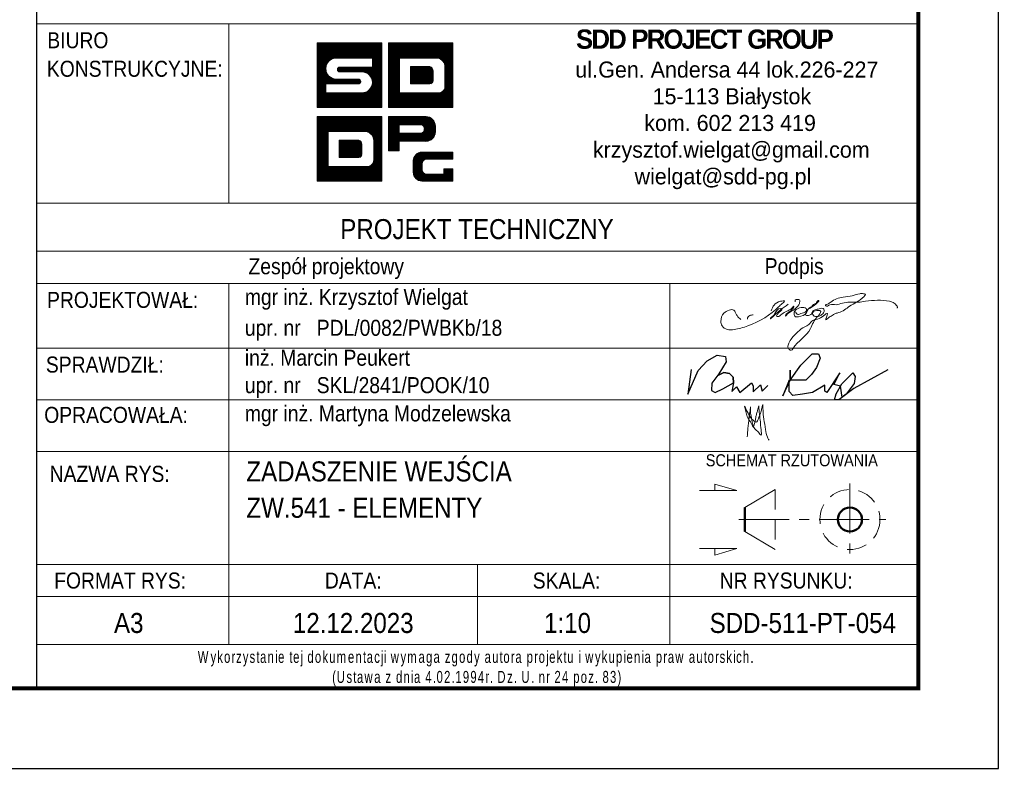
# Model space of a CAD drawing. Header units: millimetres. Extents: x -857 to -425, y 11503 to 11876.
# Tile 6 of 8: x -553 to -430, y 11503 to 11597. Entities that reach past the tile are written whole.
import ezdxf
from ezdxf.enums import TextEntityAlignment as Align

# ---------------------------------------------------------------- set-up
doc = ezdxf.new("R2010")
doc.units = ezdxf.units.MM
doc.header["$LTSCALE"] = 10
doc.linetypes.add('HIDDEN', pattern=[0.375, 0.25, -0.125])
doc.linetypes.add('MITTE', pattern=[2, 1.25, -0.25, 0.25, -0.25])
doc.layers.add('_FORMATKA', color=8, linetype='Continuous', plot=False)
for name, color, linetype, lineweight in [('_RAMKA', 7, 'Continuous', 35), ('_Tabelka', 7, 'Continuous', 25), ('PS_DIM', 4, 'Continuous', 13), ('PS_Hidden', 2, 'HIDDEN', 9), ('PS_MIDLINE', 5, 'MITTE', 13), ('PS_Pos', 1, 'Continuous', 15), ('PS_SOLID', 7, 'Continuous', 30), ('PS_TEXT', 3, 'Continuous', 18)]:
    doc.layers.add(name, color=color, linetype=linetype, lineweight=lineweight)
doc.styles.add('gil', font='txt', dxfattribs={"width": 0.9})

# ---------------------------------------------------------------- blocks, each defined once
blk = doc.blocks.new('A$C077725B1')
at = {"layer": 'PS_SOLID', "color": 5, "lineweight": 25}
for points in [[(0.45, 3.96), (0, 0.74), (1.35, 3.86), (2.53, 5.09), (3.87, 5.86), (4.96, 5.66), (5.03, 4.97), (4.09, 3.39), (3.17, 2.17), (3.12, 1.2), (3.6, 0.93), (4.61, 1.41), (5.99, 2.21), (5.97, 2.95), (5.49, 3.43), (4.71, 3.58), (3.95, 3.2), (4.71, 3.58), (5.49, 3.43), (5.97, 2.95), (5.99, 2.21), (5.79, 1.09), (6.4, 1.71), (6.83, 0.96), (8.36, 2.21), (8.58, 1.82), (8.58, 1.03), (9.53, 1.97), (9.77, 1.14), (10.51, 1.89)], [(26.25, 3.91), (21.8, 1.47), (19.81, 0), (19.26, 0), (19.47, 0.79), (20.21, 2.08), (21.68, 3.55), (21.99, 3.05), (21.86, 2.14), (20.81, 0.74), (20.25, 0.33), (20.03, 1.78), (19.17, 1.98), (19.96, 3.54), (18.27, 0.97), (18, 1.12), (18, 1.91), (16.37, 0.97), (15.05, 0.72), (13.81, 0.54), (13.29, 1.06), (13.29, 2.56), (12.47, 0.52), (13.42, 2.59), (13.42, 3.89), (13.42, 2.59), (14.85, 4.56), (16.34, 6.04), (17.15, 6.01), (17.36, 5.44), (16.89, 4.25), (16.25, 3.31), (15.51, 2.56), (13.42, 2.59)]]:
    blk.add_lwpolyline(points, dxfattribs=at)
blk = doc.blocks.new('tabela_rys')
at = {"layer": '_Tabelka', "color": 251, "lineweight": 15}
for p, q in [((131.62, 90.73), (21.62, 90.73)), ((45.62, 68.32), (45.62, 90.73)), ((21.62, 68.32), (131.48, 68.32)), ((131.62, 62.32), (21.62, 62.32)), ((21.62, 58.32), (131.62, 58.32)), ((21.62, 58.32), (131.62, 58.32)), ((45.62, 58.32), (45.62, 37.33)), ((100.62, 58.32), (100.62, 37.33)), ((21.62, 50.24), (131.62, 50.24)), ((21.62, 43.79), (131.62, 43.79)), ((21.62, 37.33), (131.62, 37.33)), ((21.62, 37.33), (131.62, 37.33)), ((21.62, 37.33), (131.62, 37.33)), ((21.62, 37.33), (131.62, 37.33)), ((21.62, 37.33), (131.62, 37.33)), ((21.62, 37.33), (131.62, 37.33)), ((21.62, 37.33), (131.62, 37.33)), ((21.62, 37.33), (131.62, 37.33)), ((45.62, 37.33), (45.62, 23.22)), ((100.62, 37.33), (100.62, 13.22)), ((21.62, 23.22), (131.62, 23.22)), ((131.62, 23.22), (21.62, 23.22)), ((45.62, 23.22), (45.62, 13.22)), ((76.62, 23.22), (76.62, 13.22)), ((21.62, 19.22), (131.62, 19.22)), ((21.62, 13.22), (131.62, 13.22))]:
    blk.add_line(p, q, dxfattribs=at)
at = {"layer": '_Tabelka', "color": 251, "lineweight": 30}
blk.add_lwpolyline([(131.62, 123.55), (21.62, 123.55), (21.62, 7.77), (131.62, 7.77)], close=True, dxfattribs=at)
at = {"layer": 'PS_DIM', "color": 12, "true_color": 0xc90603}
for p, q in [((56.62, 88.27), (56.68, 88.33)), ((56.62, 88.1), (56.84, 88.33)), ((56.62, 87.93), (57.01, 88.33)), ((56.62, 87.76), (57.18, 88.33)), ((56.62, 87.59), (57.35, 88.33)), ((56.62, 87.43), (57.52, 88.33)), ((56.62, 87.26), (57.69, 88.33)), ((56.62, 87.09), (57.86, 88.33)), ((56.62, 86.92), (58.02, 88.33)), ((56.62, 86.75), (58.19, 88.33)), ((56.62, 86.58), (58.36, 88.33)), ((56.62, 86.42), (58.53, 88.33)), ((56.62, 86.25), (58.7, 88.33)), ((56.62, 86.08), (58.87, 88.33)), ((56.62, 85.91), (59.03, 88.33)), ((56.62, 85.74), (59.2, 88.33)), ((56.62, 85.57), (59.37, 88.33)), ((56.62, 85.41), (59.54, 88.33)), ((56.62, 85.24), (59.71, 88.33)), ((56.62, 85.07), (59.88, 88.33)), ((56.62, 84.9), (60.04, 88.33)), ((56.62, 84.73), (60.21, 88.33)), ((56.62, 88.33), (64.68, 88.33)), ((56.62, 80.27), (56.62, 88.33)), ((58.28, 86.23), (60.38, 88.33)), ((58.6, 86.38), (60.55, 88.33)), ((58.82, 86.43), (60.72, 88.33)), ((59, 86.45), (60.89, 88.33)), ((59.17, 86.45), (61.05, 88.33)), ((59.34, 86.45), (61.22, 88.33)), ((59.51, 86.45), (61.39, 88.33)), ((59.68, 86.45), (61.56, 88.33)), ((59.85, 86.45), (61.73, 88.33)), ((60.01, 86.45), (61.9, 88.33)), ((60.18, 86.45), (62.06, 88.33)), ((60.35, 86.45), (62.23, 88.33)), ((60.52, 86.45), (62.4, 88.33)), ((60.69, 86.45), (62.57, 88.33)), ((60.86, 86.45), (62.74, 88.33)), ((61.02, 86.45), (62.91, 88.33)), ((61.19, 86.45), (63.07, 88.33)), ((61.36, 86.45), (63.24, 88.33)), ((61.53, 86.45), (63.41, 88.33)), ((61.7, 86.45), (63.58, 88.33)), ((61.87, 86.45), (63.75, 88.33)), ((62.04, 86.45), (63.92, 88.33)), ((62.2, 86.45), (64.09, 88.33)), ((62.37, 86.45), (64.25, 88.33)), ((62.54, 86.45), (64.42, 88.33)), ((62.71, 86.45), (64.59, 88.33)), ((62.88, 86.45), (64.68, 88.25)), ((63.05, 86.45), (64.68, 88.08)), ((63.21, 86.45), (64.68, 87.91)), ((63.38, 86.45), (64.68, 87.74)), ((63.51, 86.4), (64.68, 87.58)), ((63.51, 86.23), (64.68, 87.41)), ((63.51, 86.07), (64.68, 87.24)), ((64.68, 88.33), (64.68, 80.27)), ((65.5, 88.33), (73.56, 88.33)), ((65.5, 80.27), (65.5, 88.33)), ((65.5, 88.2), (65.63, 88.33)), ((65.5, 88.03), (65.8, 88.33)), ((65.5, 87.86), (65.97, 88.33)), ((65.5, 87.69), (66.14, 88.33)), ((65.5, 87.52), (66.3, 88.33)), ((65.5, 87.35), (66.47, 88.33)), ((65.5, 87.18), (66.64, 88.33)), ((65.5, 87.02), (66.81, 88.33)), ((65.5, 86.85), (66.98, 88.33)), ((65.5, 86.68), (67.15, 88.33)), ((65.5, 86.51), (67.31, 88.33)), ((65.5, 86.34), (67.48, 88.33)), ((65.5, 86.17), (67.65, 88.33)), ((65.5, 86.01), (67.82, 88.33)), ((65.5, 85.84), (67.99, 88.33)), ((65.5, 85.67), (68.16, 88.33)), ((65.5, 85.5), (68.32, 88.33)), ((65.5, 85.33), (68.49, 88.33)), ((65.5, 85.16), (68.66, 88.33)), ((66.95, 86.45), (68.83, 88.33)), ((67.12, 86.45), (69, 88.33)), ((67.28, 86.45), (69.17, 88.33)), ((67.45, 86.45), (69.33, 88.33)), ((67.62, 86.45), (69.5, 88.33)), ((67.79, 86.45), (69.67, 88.33)), ((67.96, 86.45), (69.84, 88.33)), ((68.13, 86.45), (70.01, 88.33)), ((68.29, 86.45), (70.18, 88.33)), ((68.46, 86.45), (70.34, 88.33)), ((68.63, 86.45), (70.51, 88.33)), ((68.8, 86.45), (70.68, 88.33)), ((68.97, 86.45), (70.85, 88.33)), ((69.14, 86.45), (71.02, 88.33)), ((69.31, 86.45), (71.19, 88.33)), ((69.47, 86.45), (71.35, 88.33)), ((69.64, 86.45), (71.52, 88.33)), ((69.81, 86.45), (71.69, 88.33)), ((69.98, 86.45), (71.86, 88.33)), ((70.15, 86.45), (72.03, 88.33)), ((70.32, 86.45), (72.2, 88.33)), ((70.48, 86.45), (72.37, 88.33)), ((70.65, 86.45), (72.53, 88.33)), ((70.82, 86.45), (72.7, 88.33)), ((70.99, 86.45), (72.87, 88.33)), ((71.16, 86.45), (73.04, 88.33)), ((71.33, 86.45), (73.21, 88.33)), ((71.49, 86.45), (73.38, 88.33)), ((71.66, 86.44), (73.54, 88.33)), ((71.79, 86.41), (73.56, 88.18)), ((71.91, 86.36), (73.56, 88.01)), ((72.02, 86.3), (73.56, 87.84)), ((72.12, 86.23), (73.56, 87.67)), ((72.21, 86.15), (73.56, 87.5)), ((72.29, 86.06), (73.56, 87.33)), ((73.56, 88.33), (73.56, 80.27)), ((63.51, 86.45), (59.01, 86.45)), ((62.84, 84.55), (64.68, 86.4)), ((62.94, 84.49), (64.68, 86.23)), ((63.04, 84.42), (64.68, 86.06)), ((63.51, 85.9), (64.68, 87.07)), ((63.51, 85.73), (64.68, 86.9)), ((63.51, 85.56), (64.68, 86.73)), ((63.51, 85.39), (64.68, 86.56)), ((63.51, 85.32), (63.51, 86.45)), ((65.5, 85), (66.88, 86.38)), ((65.5, 84.83), (66.88, 86.21)), ((65.5, 84.66), (66.88, 86.04)), ((66.88, 86.45), (66.88, 82.1)), ((71.64, 86.45), (66.88, 86.45)), ((66.88, 86.45), (66.88, 82.1)), ((68.1, 86.45), (66.88, 86.45)), ((71.64, 86.45), (68.43, 86.45)), ((72.36, 85.97), (73.56, 87.17)), ((72.43, 85.86), (73.56, 87)), ((72.48, 85.75), (73.56, 86.83)), ((72.52, 85.62), (73.56, 86.66)), ((72.54, 85.48), (73.56, 86.49)), ((72.55, 85.32), (73.56, 86.32)), ((72.55, 85.15), (73.56, 86.15)), ((72.55, 84.98), (73.56, 85.99)), ((56.62, 84.56), (57.91, 85.86)), ((56.62, 84.4), (57.76, 85.54)), ((56.62, 84.23), (57.71, 85.32)), ((56.62, 84.06), (57.69, 85.14)), ((56.62, 83.89), (57.7, 84.98)), ((56.62, 83.72), (57.73, 84.83)), ((59.14, 85.07), (59.39, 85.32)), ((59.16, 84.92), (59.56, 85.32)), ((59.22, 84.81), (59.73, 85.32)), ((59.32, 84.74), (59.9, 85.32)), ((59.44, 85.32), (63.51, 85.32)), ((59.47, 84.72), (60.07, 85.32)), ((59.64, 84.72), (60.24, 85.32)), ((59.81, 84.72), (60.41, 85.32)), ((59.97, 84.72), (60.57, 85.32)), ((60.14, 84.72), (60.74, 85.32)), ((60.31, 84.72), (60.91, 85.32)), ((60.48, 84.72), (61.08, 85.32)), ((60.65, 84.72), (61.25, 85.32)), ((60.82, 84.72), (61.42, 85.32)), ((60.98, 84.72), (61.58, 85.32)), ((61.15, 84.72), (61.75, 85.32)), ((61.32, 84.72), (61.92, 85.32)), ((61.49, 84.72), (62.09, 85.32)), ((61.66, 84.72), (62.26, 85.32)), ((61.83, 84.72), (62.43, 85.32)), ((61.99, 84.72), (62.59, 85.32)), ((62.16, 84.72), (62.76, 85.32)), ((62.32, 84.71), (62.93, 85.32)), ((62.47, 84.69), (63.1, 85.32)), ((62.6, 84.66), (63.27, 85.32)), ((62.72, 84.61), (63.44, 85.32)), ((63.12, 84.34), (64.68, 85.89)), ((63.2, 84.25), (64.68, 85.72)), ((63.28, 84.15), (64.68, 85.55)), ((63.34, 84.05), (64.68, 85.39)), ((63.4, 83.93), (64.68, 85.22)), ((63.44, 83.81), (64.68, 85.05)), ((63.48, 83.68), (64.68, 84.88)), ((65.5, 84.49), (66.88, 85.87)), ((65.5, 84.32), (66.88, 85.71)), ((65.5, 84.15), (66.88, 85.54)), ((65.5, 83.99), (66.88, 85.37)), ((65.5, 83.82), (66.88, 85.2)), ((65.5, 83.65), (66.88, 85.03)), ((65.5, 83.48), (66.88, 84.86)), ((68.24, 85.39), (68.24, 83.22)), ((70.68, 85.39), (68.24, 85.39)), ((68.24, 85.39), (68.24, 83.22)), ((70.68, 85.39), (68.24, 85.39)), ((68.24, 85.38), (68.25, 85.39)), ((68.24, 85.22), (68.42, 85.39)), ((68.24, 85.05), (68.59, 85.39)), ((68.24, 84.88), (68.76, 85.39)), ((68.24, 84.71), (68.93, 85.39)), ((68.24, 84.54), (69.09, 85.39)), ((68.24, 84.37), (69.26, 85.39)), ((68.24, 84.21), (69.43, 85.39)), ((68.24, 84.04), (69.6, 85.39)), ((68.24, 83.87), (69.77, 85.39)), ((68.24, 83.7), (69.94, 85.39)), ((68.24, 83.53), (70.1, 85.39)), ((68.24, 83.36), (70.27, 85.39)), ((68.27, 83.22), (70.44, 85.39)), ((68.43, 83.22), (70.61, 85.39)), ((68.6, 83.22), (70.75, 85.36)), ((68.77, 83.22), (70.85, 85.3)), ((68.94, 83.22), (70.94, 85.22)), ((69.11, 83.22), (71.01, 85.12)), ((69.28, 83.22), (71.06, 85)), ((69.44, 83.22), (71.08, 84.85)), ((71.08, 83.62), (71.08, 84.83)), ((71.08, 83.62), (71.08, 84.83)), ((72.55, 84.81), (73.56, 85.82)), ((72.55, 84.64), (73.56, 85.65)), ((72.55, 84.47), (73.56, 85.48)), ((72.55, 82.89), (72.55, 85.32)), ((72.55, 82.89), (72.55, 85.32)), ((72.55, 84.3), (73.56, 85.31)), ((72.55, 84.14), (73.56, 85.14)), ((72.55, 83.97), (73.56, 84.98)), ((72.55, 83.8), (73.56, 84.81)), ((56.62, 83.55), (57.77, 84.7)), ((56.62, 83.39), (57.81, 84.58)), ((56.62, 83.22), (57.87, 84.47)), ((56.62, 83.05), (57.94, 84.37)), ((56.62, 82.88), (58.01, 84.28)), ((56.62, 82.71), (58.09, 84.19)), ((56.62, 82.54), (58.18, 84.11)), ((56.62, 82.38), (58.28, 84.04)), ((56.62, 82.21), (58.39, 83.98)), ((57.8, 83.22), (58.5, 83.92)), ((57.97, 83.22), (58.62, 83.88)), ((58.14, 83.22), (58.76, 83.84)), ((58.31, 83.22), (58.91, 83.82)), ((58.47, 83.22), (59.07, 83.82)), ((58.64, 83.22), (59.24, 83.82)), ((58.81, 83.22), (59.41, 83.82)), ((58.98, 83.22), (59.58, 83.82)), ((59.01, 83.82), (61.76, 83.82)), ((59.15, 83.22), (59.75, 83.82)), ((59.32, 83.22), (59.92, 83.82)), ((62.19, 84.72), (59.44, 84.72)), ((59.48, 83.22), (60.08, 83.82)), ((59.65, 83.22), (60.25, 83.82)), ((59.82, 83.22), (60.42, 83.82)), ((59.99, 83.22), (60.59, 83.82)), ((60.16, 83.22), (60.76, 83.82)), ((60.33, 83.22), (60.93, 83.82)), ((60.49, 83.22), (61.09, 83.82)), ((60.66, 83.22), (61.26, 83.82)), ((60.83, 83.22), (61.43, 83.82)), ((61, 83.22), (61.6, 83.82)), ((61.07, 80.27), (64.68, 83.87)), ((61.17, 83.22), (61.77, 83.82)), ((61.24, 80.27), (64.68, 83.7)), ((61.34, 83.22), (61.9, 83.79)), ((61.41, 80.27), (64.68, 83.53)), ((61.5, 83.22), (61.99, 83.71)), ((61.67, 83.22), (62.05, 83.6)), ((63.15, 82.51), (64.68, 84.04)), ((63.42, 82.95), (64.68, 84.21)), ((63.49, 83.18), (64.68, 84.38)), ((63.5, 83.53), (64.68, 84.71)), ((63.51, 83.37), (64.68, 84.54)), ((65.5, 83.31), (66.88, 84.7)), ((65.5, 83.14), (66.88, 84.53)), ((65.5, 82.98), (66.88, 84.36)), ((65.5, 82.81), (66.88, 84.19)), ((65.5, 82.64), (66.88, 84.02)), ((65.5, 82.47), (66.88, 83.85)), ((65.5, 82.3), (66.88, 83.69)), ((65.5, 82.13), (66.88, 83.52)), ((69.61, 83.22), (71.08, 84.68)), ((69.78, 83.22), (71.08, 84.52)), ((69.95, 83.22), (71.08, 84.35)), ((70.12, 83.22), (71.08, 84.18)), ((70.29, 83.22), (71.08, 84.01)), ((70.45, 83.22), (71.08, 83.84)), ((70.62, 83.22), (71.08, 83.67)), ((72.47, 82.54), (73.56, 83.63)), ((72.54, 82.78), (73.56, 83.8)), ((72.55, 83.63), (73.56, 84.64)), ((72.55, 83.46), (73.56, 84.47)), ((72.55, 83.29), (73.56, 84.3)), ((72.55, 83.13), (73.56, 84.13)), ((72.55, 82.96), (73.56, 83.97)), ((56.62, 82.04), (57.69, 83.12)), ((56.62, 81.87), (57.69, 82.95)), ((56.62, 81.7), (57.69, 82.78)), ((56.62, 81.53), (57.69, 82.61)), ((56.62, 81.36), (57.69, 82.44)), ((61.76, 83.22), (57.69, 83.22)), ((57.69, 83.22), (57.69, 82.1)), ((60.91, 80.27), (63.09, 82.45)), ((61.58, 80.27), (64.68, 83.37)), ((61.75, 80.27), (64.68, 83.2)), ((61.86, 83.24), (62.05, 83.43)), ((61.92, 80.27), (64.68, 83.03)), ((62.08, 80.27), (64.68, 82.86)), ((62.25, 80.27), (64.68, 82.69)), ((62.42, 80.27), (64.68, 82.52)), ((62.59, 80.27), (64.68, 82.36)), ((65.5, 81.96), (66.88, 83.35)), ((65.5, 81.8), (66.88, 83.18)), ((65.5, 81.63), (66.88, 83.01)), ((65.5, 81.46), (66.88, 82.84)), ((65.5, 81.29), (66.88, 82.68)), ((65.5, 81.12), (66.88, 82.51)), ((65.5, 80.95), (66.88, 82.34)), ((68.24, 83.22), (70.68, 83.22)), ((68.24, 83.22), (70.68, 83.22)), ((70.36, 80.27), (73.56, 83.46)), ((70.53, 80.27), (73.56, 83.29)), ((70.7, 80.27), (73.56, 83.12)), ((70.81, 83.24), (71.06, 83.48)), ((70.87, 80.27), (73.56, 82.96)), ((71.04, 80.27), (73.56, 82.79)), ((71.21, 80.27), (73.56, 82.62)), ((71.37, 80.27), (73.56, 82.45)), ((56.62, 81.2), (57.69, 82.27)), ((56.62, 81.03), (57.69, 82.1)), ((56.62, 80.86), (57.85, 82.1)), ((56.62, 80.69), (58.02, 82.1)), ((56.62, 80.52), (58.19, 82.1)), ((56.62, 80.35), (58.36, 82.1)), ((56.7, 80.27), (58.53, 82.1)), ((56.86, 80.27), (58.7, 82.1)), ((57.03, 80.27), (58.86, 82.1)), ((57.2, 80.27), (59.03, 82.1)), ((57.37, 80.27), (59.2, 82.1)), ((57.54, 80.27), (59.37, 82.1)), ((57.69, 82.1), (62.19, 82.1)), ((57.71, 80.27), (59.54, 82.1)), ((57.87, 80.27), (59.71, 82.1)), ((58.04, 80.27), (59.87, 82.1)), ((58.21, 80.27), (60.04, 82.1)), ((58.38, 80.27), (60.21, 82.1)), ((58.55, 80.27), (60.38, 82.1)), ((58.72, 80.27), (60.55, 82.1)), ((58.89, 80.27), (60.72, 82.1)), ((59.05, 80.27), (60.88, 82.1)), ((59.22, 80.27), (61.05, 82.1)), ((59.39, 80.27), (61.22, 82.1)), ((59.56, 80.27), (61.39, 82.1)), ((59.73, 80.27), (61.56, 82.1)), ((59.9, 80.27), (61.73, 82.1)), ((60.06, 80.27), (61.89, 82.1)), ((60.23, 80.27), (62.06, 82.1)), ((60.4, 80.27), (62.23, 82.1)), ((60.57, 80.27), (62.42, 82.12)), ((60.74, 80.27), (62.65, 82.18)), ((62.76, 80.27), (64.68, 82.19)), ((62.93, 80.27), (64.68, 82.02)), ((63.09, 80.27), (64.68, 81.85)), ((63.26, 80.27), (64.68, 81.68)), ((63.43, 80.27), (64.68, 81.51)), ((63.6, 80.27), (64.68, 81.35)), ((63.77, 80.27), (64.68, 81.18)), ((65.5, 80.79), (66.88, 82.17)), ((65.5, 80.62), (66.98, 82.1)), ((65.5, 80.45), (67.14, 82.1)), ((65.5, 80.28), (67.31, 82.1)), ((65.65, 80.27), (67.48, 82.1)), ((65.82, 80.27), (67.65, 82.1)), ((65.99, 80.27), (67.82, 82.1)), ((66.15, 80.27), (67.99, 82.1)), ((66.32, 80.27), (68.15, 82.1)), ((66.49, 80.27), (68.32, 82.1)), ((66.66, 80.27), (68.49, 82.1)), ((66.83, 80.27), (68.66, 82.1)), ((66.88, 82.1), (71.64, 82.1)), ((66.88, 82.1), (71.64, 82.1)), ((67, 80.27), (68.83, 82.1)), ((67.17, 80.27), (69, 82.1)), ((67.33, 80.27), (69.16, 82.1)), ((67.5, 80.27), (69.33, 82.1)), ((67.67, 80.27), (69.5, 82.1)), ((67.84, 80.27), (69.67, 82.1)), ((68.01, 80.27), (69.84, 82.1)), ((68.18, 80.27), (70.01, 82.1)), ((68.34, 80.27), (70.17, 82.1)), ((68.51, 80.27), (70.34, 82.1)), ((68.68, 80.27), (70.51, 82.1)), ((68.85, 80.27), (70.68, 82.1)), ((69.02, 80.27), (70.85, 82.1)), ((69.19, 80.27), (71.02, 82.1)), ((69.35, 80.27), (71.19, 82.1)), ((69.52, 80.27), (71.35, 82.1)), ((69.69, 80.27), (71.52, 82.1)), ((69.86, 80.27), (71.69, 82.09)), ((70.03, 80.27), (71.86, 82.1)), ((70.2, 80.27), (72.11, 82.17)), ((71.54, 80.27), (73.56, 82.28)), ((71.71, 80.27), (73.56, 82.11)), ((71.88, 80.27), (73.56, 81.95)), ((72.05, 80.27), (73.56, 81.78)), ((72.22, 80.27), (73.56, 81.61)), ((72.38, 80.27), (73.56, 81.44)), ((72.55, 80.27), (73.56, 81.27)), ((72.72, 80.27), (73.56, 81.1)), ((64.68, 80.27), (56.62, 80.27)), ((63.94, 80.27), (64.68, 81.01)), ((64.1, 80.27), (64.68, 80.84)), ((64.27, 80.27), (64.68, 80.67)), ((64.44, 80.27), (64.68, 80.5)), ((64.61, 80.27), (64.68, 80.33)), ((73.56, 80.27), (65.5, 80.27)), ((72.89, 80.27), (73.56, 80.93)), ((73.06, 80.27), (73.56, 80.77)), ((73.23, 80.27), (73.56, 80.6)), ((73.4, 80.27), (73.56, 80.43)), ((56.62, 79.14), (64.68, 79.14)), ((56.62, 71.08), (56.62, 79.14)), ((56.62, 79.14), (64.68, 79.14)), ((56.62, 71.08), (56.62, 79.14)), ((56.62, 79.01), (56.75, 79.14)), ((56.62, 78.84), (56.92, 79.14)), ((56.62, 78.67), (57.09, 79.14)), ((56.62, 78.5), (57.25, 79.14)), ((56.62, 78.33), (57.42, 79.14)), ((56.62, 78.17), (57.59, 79.14)), ((56.62, 78), (57.76, 79.14)), ((56.62, 77.83), (57.93, 79.14)), ((56.62, 77.66), (58.1, 79.14)), ((56.62, 77.49), (58.27, 79.14)), ((56.62, 77.32), (58.43, 79.14)), ((56.62, 77.16), (58.6, 79.14)), ((56.62, 76.99), (58.77, 79.14)), ((56.62, 76.82), (58.94, 79.14)), ((56.62, 76.65), (59.11, 79.14)), ((56.62, 76.48), (59.28, 79.14)), ((56.62, 76.31), (59.44, 79.14)), ((56.62, 76.15), (59.61, 79.14)), ((56.62, 75.98), (59.78, 79.14)), ((58.07, 77.26), (59.95, 79.14)), ((58.24, 77.26), (60.12, 79.14)), ((58.4, 77.26), (60.29, 79.14)), ((58.57, 77.26), (60.45, 79.14)), ((58.74, 77.26), (60.62, 79.14)), ((58.91, 77.26), (60.79, 79.14)), ((59.08, 77.26), (60.96, 79.14)), ((59.25, 77.26), (61.13, 79.14)), ((59.41, 77.26), (61.3, 79.14)), ((59.58, 77.26), (61.46, 79.14)), ((59.75, 77.26), (61.63, 79.14)), ((59.92, 77.26), (61.8, 79.14)), ((60.09, 77.26), (61.97, 79.14)), ((60.26, 77.26), (62.14, 79.14)), ((60.42, 77.26), (62.31, 79.14)), ((60.59, 77.26), (62.47, 79.14)), ((60.76, 77.26), (62.64, 79.14)), ((60.93, 77.26), (62.81, 79.14)), ((61.1, 77.26), (62.98, 79.14)), ((61.27, 77.26), (63.15, 79.14)), ((61.44, 77.26), (63.32, 79.14)), ((61.6, 77.26), (63.48, 79.14)), ((61.77, 77.26), (63.65, 79.14)), ((61.94, 77.26), (63.82, 79.14)), ((62.11, 77.26), (63.99, 79.14)), ((62.28, 77.26), (64.16, 79.14)), ((62.45, 77.26), (64.33, 79.14)), ((62.61, 77.26), (64.5, 79.14)), ((62.78, 77.26), (64.66, 79.14)), ((62.91, 77.22), (64.68, 78.99)), ((63.03, 77.17), (64.68, 78.82)), ((63.14, 77.11), (64.68, 78.65)), ((64.68, 79.14), (64.68, 71.08)), ((64.68, 79.14), (64.68, 71.08)), ((63.24, 77.04), (64.68, 78.48)), ((63.33, 76.96), (64.68, 78.31)), ((63.41, 76.88), (64.68, 78.15)), ((63.48, 76.78), (64.68, 77.98)), ((63.55, 76.67), (64.68, 77.81)), ((63.6, 76.56), (64.68, 77.64)), ((63.64, 76.43), (64.68, 77.47)), ((56.62, 75.81), (58, 77.19)), ((56.62, 75.64), (58, 77.02)), ((56.62, 75.47), (58, 76.86)), ((56.62, 75.3), (58, 76.69)), ((56.62, 75.13), (58, 76.52)), ((56.62, 74.97), (58, 76.35)), ((56.62, 74.8), (58, 76.18)), ((58, 77.26), (58, 72.91)), ((62.76, 77.26), (58, 77.26)), ((58, 77.26), (58, 72.91)), ((62.76, 77.26), (58, 77.26)), ((58, 77.26), (58, 72.91)), ((62.76, 77.26), (58, 77.26)), ((59.36, 76.21), (59.36, 74.03)), ((61.8, 76.21), (59.36, 76.21)), ((59.36, 76.2), (59.37, 76.21)), ((59.36, 76.03), (59.54, 76.21)), ((59.36, 75.86), (59.71, 76.21)), ((59.36, 75.69), (59.88, 76.21)), ((59.36, 75.52), (60.05, 76.21)), ((59.36, 75.36), (60.21, 76.21)), ((59.36, 75.19), (60.38, 76.21)), ((59.36, 75.02), (60.55, 76.21)), ((59.36, 74.85), (60.72, 76.21)), ((59.36, 74.68), (60.89, 76.21)), ((59.36, 74.51), (61.06, 76.21)), ((59.36, 74.35), (61.22, 76.21)), ((59.36, 74.18), (61.39, 76.21)), ((59.36, 76.21), (59.36, 74.03)), ((61.8, 76.21), (59.36, 76.21)), ((59.36, 76.21), (59.36, 74.03)), ((61.8, 76.21), (59.36, 76.21)), ((59.39, 74.03), (61.56, 76.21)), ((59.55, 74.03), (61.73, 76.21)), ((59.72, 74.03), (61.87, 76.18)), ((63.66, 76.29), (64.68, 77.3)), ((63.67, 76.13), (64.68, 77.14)), ((63.67, 75.96), (64.68, 76.97)), ((63.67, 75.79), (64.68, 76.8)), ((63.67, 75.62), (64.68, 76.63)), ((63.67, 75.45), (64.68, 76.46)), ((63.67, 75.29), (64.68, 76.29)), ((56.62, 74.63), (58, 76.01)), ((56.62, 74.46), (58, 75.85)), ((56.62, 74.29), (58, 75.68)), ((56.62, 74.12), (58, 75.51)), ((56.62, 73.96), (58, 75.34)), ((56.62, 73.79), (58, 75.17)), ((56.62, 73.62), (58, 75)), ((59.89, 74.03), (61.97, 76.11)), ((60.06, 74.03), (62.06, 76.03)), ((60.23, 74.03), (62.13, 75.93)), ((60.4, 74.03), (62.18, 75.81)), ((60.56, 74.03), (62.2, 75.66)), ((60.73, 74.03), (62.2, 75.5)), ((60.9, 74.03), (62.2, 75.33)), ((61.07, 74.03), (62.2, 75.16)), ((61.24, 74.03), (62.2, 74.99)), ((62.2, 74.43), (62.2, 75.64)), ((62.2, 74.43), (62.2, 75.64)), ((62.2, 74.43), (62.2, 75.64)), ((63.67, 73.7), (63.67, 76.13)), ((63.67, 73.7), (63.67, 76.13)), ((63.67, 73.7), (63.67, 76.13)), ((63.67, 75.12), (64.68, 76.13)), ((63.67, 74.95), (64.68, 75.96)), ((63.67, 74.78), (64.68, 75.79)), ((63.67, 74.61), (64.68, 75.62)), ((63.67, 74.44), (64.68, 75.45)), ((63.67, 74.28), (64.68, 75.28)), ((63.67, 74.11), (64.68, 75.12)), ((63.67, 73.94), (64.68, 74.95)), ((56.62, 73.45), (58, 74.84)), ((56.62, 73.28), (58, 74.67)), ((56.62, 73.11), (58, 74.5)), ((56.62, 72.95), (58, 74.33)), ((56.62, 72.78), (58, 74.16)), ((56.62, 72.61), (58, 73.99)), ((56.62, 72.44), (58, 73.82)), ((59.36, 74.03), (61.8, 74.03)), ((59.36, 74.03), (61.8, 74.03)), ((59.36, 74.03), (61.8, 74.03)), ((61.41, 74.03), (62.2, 74.82)), ((61.48, 71.08), (64.68, 74.27)), ((61.57, 74.03), (62.2, 74.65)), ((61.65, 71.08), (64.68, 74.1)), ((61.74, 74.03), (62.2, 74.49)), ((61.82, 71.08), (64.68, 73.94)), ((61.93, 74.05), (62.18, 74.29)), ((61.99, 71.08), (64.68, 73.77)), ((63.59, 73.35), (64.68, 74.44)), ((63.66, 73.59), (64.68, 74.61)), ((63.67, 73.77), (64.68, 74.78)), ((56.62, 72.27), (58, 73.66)), ((56.62, 72.1), (58, 73.49)), ((56.62, 71.94), (58, 73.32)), ((56.62, 71.77), (58, 73.15)), ((56.62, 71.6), (58, 72.98)), ((56.62, 71.43), (58.1, 72.91)), ((56.62, 71.26), (58.26, 72.91)), ((56.62, 71.09), (58.43, 72.91)), ((56.77, 71.08), (58.6, 72.91)), ((56.94, 71.08), (58.77, 72.91)), ((57.11, 71.08), (58.94, 72.91)), ((57.27, 71.08), (59.11, 72.91)), ((57.44, 71.08), (59.27, 72.91)), ((57.61, 71.08), (59.44, 72.91)), ((57.78, 71.08), (59.61, 72.91)), ((57.95, 71.08), (59.78, 72.91)), ((58, 72.91), (62.76, 72.91)), ((58, 72.91), (62.76, 72.91)), ((58, 72.91), (62.76, 72.91)), ((58.12, 71.08), (59.95, 72.91)), ((58.28, 71.08), (60.12, 72.91)), ((58.45, 71.08), (60.28, 72.91)), ((58.62, 71.08), (60.45, 72.91)), ((58.79, 71.08), (60.62, 72.91)), ((58.96, 71.08), (60.79, 72.91)), ((59.13, 71.08), (60.96, 72.91)), ((59.3, 71.08), (61.13, 72.91)), ((59.46, 71.08), (61.29, 72.91)), ((59.63, 71.08), (61.46, 72.91)), ((59.8, 71.08), (61.63, 72.91)), ((59.97, 71.08), (61.8, 72.91)), ((60.14, 71.08), (61.97, 72.91)), ((60.31, 71.08), (62.14, 72.91)), ((60.47, 71.08), (62.3, 72.91)), ((60.64, 71.08), (62.47, 72.91)), ((60.81, 71.08), (62.64, 72.91)), ((60.98, 71.08), (62.81, 72.9)), ((61.15, 71.08), (62.98, 72.91)), ((61.32, 71.08), (63.22, 72.99)), ((62.16, 71.08), (64.68, 73.6)), ((62.33, 71.08), (64.68, 73.43)), ((62.49, 71.08), (64.68, 73.26)), ((62.66, 71.08), (64.68, 73.09)), ((62.83, 71.08), (64.68, 72.93)), ((63, 71.08), (64.68, 72.76)), ((63.17, 71.08), (64.68, 72.59)), ((63.34, 71.08), (64.68, 72.42)), ((63.5, 71.08), (64.68, 72.25)), ((63.67, 71.08), (64.68, 72.08)), ((63.84, 71.08), (64.68, 71.92)), ((64.01, 71.08), (64.68, 71.75)), ((64.18, 71.08), (64.68, 71.58)), ((64.35, 71.08), (64.68, 71.41)), ((64.51, 71.08), (64.68, 71.24)), ((64.68, 71.08), (56.62, 71.08)), ((64.68, 71.08), (56.62, 71.08))]:
    blk.add_line(p, q, dxfattribs=at)
at = {"layer": 'PS_DIM', "color": 18, "true_color": 0x000000}
for p, q in [((65.5, 79.11), (65.53, 79.14)), ((65.5, 78.95), (65.69, 79.14)), ((65.5, 78.79), (65.85, 79.14)), ((65.5, 78.63), (66.01, 79.14)), ((65.5, 78.47), (66.17, 79.14)), ((65.5, 78.31), (66.33, 79.14)), ((65.5, 78.15), (66.49, 79.14)), ((65.5, 77.99), (66.65, 79.14)), ((65.5, 77.83), (66.81, 79.14)), ((65.5, 77.67), (66.97, 79.14)), ((65.5, 77.51), (67.13, 79.14)), ((65.5, 77.35), (67.29, 79.14)), ((65.5, 77.19), (67.45, 79.14)), ((65.5, 77.03), (67.61, 79.14)), ((65.5, 76.87), (67.77, 79.14)), ((65.5, 79.14), (65.5, 74.87)), ((70.17, 79.14), (65.5, 79.14)), ((66.92, 78.12), (67.93, 79.14)), ((67.08, 78.12), (68.09, 79.14)), ((67.23, 78.12), (68.25, 79.14)), ((67.39, 78.12), (68.41, 79.14)), ((67.55, 78.12), (68.57, 79.14)), ((67.71, 78.12), (68.73, 79.14)), ((67.87, 78.12), (68.89, 79.14)), ((68.03, 78.12), (69.05, 79.14)), ((68.19, 78.12), (69.21, 79.14)), ((68.35, 78.12), (69.37, 79.14)), ((68.51, 78.12), (69.53, 79.14)), ((68.67, 78.12), (69.69, 79.14)), ((68.83, 78.12), (69.85, 79.14)), ((68.99, 78.12), (70.01, 79.14)), ((69.15, 78.12), (70.17, 79.14)), ((69.31, 78.12), (70.32, 79.13)), ((69.47, 78.12), (70.45, 79.11)), ((69.62, 78.11), (70.58, 79.07)), ((69.74, 78.07), (70.69, 79.02)), ((69.83, 78), (70.79, 78.96)), ((69.9, 77.91), (70.89, 78.9)), ((69.96, 77.81), (70.97, 78.83)), ((69.98, 77.67), (71.05, 78.74)), ((69.98, 77.52), (71.13, 78.66)), ((65.5, 76.71), (66.86, 78.07)), ((65.5, 76.55), (66.86, 77.91)), ((65.5, 76.39), (66.86, 77.75)), ((65.5, 76.23), (66.86, 77.59)), ((65.5, 76.07), (66.86, 77.43)), ((66.86, 78.12), (66.86, 77.06)), ((69.51, 78.12), (66.86, 78.12)), ((68.84, 76.05), (71.24, 78.46)), ((69, 76.05), (71.29, 78.34)), ((69.16, 76.05), (71.33, 78.22)), ((69.32, 76.05), (71.35, 78.08)), ((69.48, 76.05), (71.36, 77.93)), ((69.64, 76.05), (71.36, 77.77)), ((69.8, 76.05), (71.36, 77.61)), ((69.91, 77.28), (71.19, 78.56)), ((69.96, 76.05), (71.36, 77.45)), ((69.99, 77.54), (69.99, 77.65)), ((71.36, 77.23), (71.36, 77.95)), ((65.5, 75.91), (66.86, 77.27)), ((65.5, 75.75), (66.86, 77.11)), ((65.5, 75.59), (66.97, 77.06)), ((65.5, 75.43), (67.13, 77.06)), ((65.5, 75.27), (67.29, 77.06)), ((65.5, 75.11), (67.45, 77.06)), ((65.5, 74.95), (67.61, 77.06)), ((65.58, 74.87), (67.77, 77.06)), ((66.86, 77.06), (69.51, 77.06)), ((66.92, 76.05), (67.93, 77.06)), ((67.08, 76.05), (68.09, 77.06)), ((67.24, 76.05), (68.25, 77.06)), ((67.4, 76.05), (68.41, 77.06)), ((67.56, 76.05), (68.57, 77.06)), ((67.72, 76.05), (68.73, 77.06)), ((67.88, 76.05), (68.89, 77.06)), ((68.04, 76.05), (69.05, 77.06)), ((68.2, 76.05), (69.21, 77.06)), ((68.36, 76.05), (69.37, 77.06)), ((68.52, 76.05), (69.53, 77.06)), ((68.68, 76.05), (69.77, 77.14)), ((70.12, 76.05), (71.36, 77.29)), ((70.28, 76.05), (71.35, 77.12)), ((70.48, 76.09), (71.32, 76.93)), ((70.75, 76.2), (71.21, 76.66)), ((65.74, 74.87), (66.86, 75.99)), ((65.9, 74.87), (66.86, 75.83)), ((66.06, 74.87), (66.86, 75.67)), ((66.22, 74.87), (66.86, 75.51)), ((66.38, 74.87), (66.86, 75.35)), ((66.54, 74.87), (66.86, 75.19)), ((66.7, 74.87), (66.86, 75.03)), ((66.86, 74.87), (66.86, 76.05)), ((66.86, 76.05), (70.17, 76.05)), ((65.5, 74.87), (66.86, 74.87)), ((68.6, 73.62), (69.68, 74.7)), ((68.6, 73.45), (69.85, 74.7)), ((68.6, 73.28), (70.02, 74.7)), ((68.6, 73.11), (70.19, 74.7)), ((68.6, 72.94), (70.36, 74.7)), ((68.6, 72.77), (70.53, 74.7)), ((68.6, 72.61), (70.69, 74.7)), ((68.6, 72.44), (70.86, 74.7)), ((68.61, 73.8), (69.5, 74.69)), ((68.69, 74.04), (69.26, 74.61)), ((73.56, 74.7), (69.7, 74.7)), ((70.14, 73.82), (71.03, 74.7)), ((70.28, 73.83), (73.56, 73.83)), ((70.33, 73.83), (71.2, 74.7)), ((70.5, 73.83), (71.37, 74.7)), ((70.67, 73.83), (71.54, 74.7)), ((70.83, 73.83), (71.7, 74.7)), ((71, 73.83), (71.87, 74.7)), ((71.17, 73.83), (72.04, 74.7)), ((71.34, 73.83), (72.21, 74.7)), ((71.51, 73.83), (72.38, 74.7)), ((71.68, 73.83), (72.55, 74.7)), ((71.85, 73.83), (72.71, 74.7)), ((72.01, 73.83), (72.88, 74.7)), ((72.18, 73.83), (73.05, 74.7)), ((72.35, 73.83), (73.22, 74.7)), ((72.52, 73.83), (73.39, 74.7)), ((72.69, 73.83), (73.56, 74.7)), ((72.86, 73.83), (73.56, 74.54)), ((73.02, 73.83), (73.56, 74.37)), ((73.19, 73.83), (73.56, 74.2)), ((73.36, 73.83), (73.56, 74.03)), ((73.53, 73.83), (73.56, 73.87)), ((73.56, 73.83), (73.56, 74.7)), ((68.6, 73.6), (68.6, 72.18)), ((68.6, 72.27), (69.74, 73.42)), ((68.6, 72.1), (69.73, 73.23)), ((68.62, 71.95), (69.73, 73.06)), ((68.65, 71.82), (69.73, 72.9)), ((68.7, 71.7), (69.73, 72.73)), ((68.76, 71.59), (69.73, 72.56)), ((69.73, 72.49), (69.73, 73.28)), ((71.61, 71.08), (73.16, 72.62)), ((71.78, 71.08), (73.32, 72.62)), ((71.95, 71.08), (73.49, 72.62)), ((72.12, 71.08), (73.56, 72.52)), ((72.4, 72.54), (72.48, 72.62)), ((72.4, 72.37), (72.65, 72.62)), ((72.4, 72.2), (72.82, 72.62)), ((72.4, 72.03), (72.99, 72.62)), ((73.56, 72.62), (72.4, 72.62)), ((72.4, 72.62), (72.4, 71.94)), ((73.56, 71.08), (73.56, 72.62)), ((68.83, 71.5), (69.74, 72.4)), ((68.91, 71.41), (69.77, 72.27)), ((69, 71.33), (69.84, 72.16)), ((69.1, 71.25), (69.92, 72.07)), ((69.2, 71.19), (70.02, 72)), ((69.32, 71.14), (70.14, 71.96)), ((69.45, 71.1), (70.29, 71.94)), ((69.6, 71.08), (70.45, 71.94)), ((69.76, 71.08), (70.62, 71.94)), ((69.93, 71.08), (70.79, 71.94)), ((70.1, 71.08), (70.96, 71.94)), ((70.27, 71.08), (71.13, 71.94)), ((72.4, 71.94), (70.28, 71.94)), ((70.44, 71.08), (71.3, 71.94)), ((70.6, 71.08), (71.46, 71.94)), ((70.77, 71.08), (71.63, 71.94)), ((70.94, 71.08), (71.8, 71.94)), ((71.11, 71.08), (71.97, 71.94)), ((71.28, 71.08), (72.14, 71.94)), ((71.45, 71.08), (72.31, 71.94)), ((72.29, 71.08), (73.56, 72.35)), ((72.46, 71.08), (73.56, 72.18)), ((72.62, 71.08), (73.56, 72.01)), ((72.79, 71.08), (73.56, 71.84)), ((72.96, 71.08), (73.56, 71.68)), ((73.13, 71.08), (73.56, 71.51)), ((73.3, 71.08), (73.56, 71.34)), ((69.7, 71.08), (73.56, 71.08)), ((73.47, 71.08), (73.56, 71.17))]:
    blk.add_line(p, q, dxfattribs=at)
at = {"layer": 'PS_DIM', "color": 12, "true_color": 0xc90603}
for centre, radius, start, end in [((59.01, 85.13), 1.31, 90, 270), ((71.43, 85.34), 1.12, 358.8688, 78.9457), ((71.43, 85.34), 1.12, 358.8688, 78.9457), ((59.44, 85.02), 0.3, 90, 270), ((70.48, 84.83), 0.597, 360, 70.5288), ((70.48, 84.83), 0.597, 360, 70.5288), ((61.76, 83.52), 0.3, 270, 90), ((62.19, 83.41), 1.31, 270, 90), ((70.68, 83.62), 0.398, 270, 360), ((70.68, 83.62), 0.398, 270, 0), ((71.75, 82.9), 0.806, 262.7652, 359.6781), ((71.75, 82.9), 0.806, 262.7652, 359.6781), ((61.6, 75.64), 0.597, 360, 70.5288), ((61.6, 75.64), 0.597, 360, 70.5288), ((61.6, 75.64), 0.597, 360, 70.5288), ((62.55, 76.16), 1.12, 358.8688, 78.9457), ((62.55, 76.16), 1.12, 358.8688, 78.9457), ((62.55, 76.16), 1.12, 358.8688, 78.9457), ((61.8, 74.43), 0.398, 270, 360), ((61.8, 74.43), 0.398, 270, 360), ((61.8, 74.43), 0.398, 270, 0), ((62.87, 73.71), 0.806, 262.7652, 359.6781), ((62.87, 73.71), 0.806, 262.7652, 359.6781), ((62.87, 73.71), 0.806, 262.7652, 359.6781)]:
    blk.add_arc(centre, radius, start, end, dxfattribs=at)
at = {"layer": 'PS_DIM', "color": 18, "true_color": 0x000000}
for centre, radius, start, end in [((70.17, 77.95), 1.19, 0, 90), ((69.51, 77.65), 0.475, 0, 89.972), ((69.51, 77.54), 0.475, 270, 0), ((70.17, 77.23), 1.19, 270, 0), ((69.7, 73.6), 1.1, 90, 180), ((70.28, 73.28), 0.55, 90, 180), ((70.28, 72.49), 0.55, 180, 270), ((69.7, 72.18), 1.1, 180, 270)]:
    blk.add_arc(centre, radius, start, end, dxfattribs=at)
at = {"layer": 'PS_DIM', "color": 5, "true_color": 0x1d16e9}
for points in [[(116.27, 54.78), (116.4, 54.56), (116.58, 54.45), (116.96, 54.56), (117.27, 54.64), (117.58, 54.82), (117.66, 55.11), (117.19, 55.3), (116.43, 55.09), (116.18, 54.85), (116.11, 54.56), (116.28, 54.15), (116.65, 54.15), (117.64, 54.62), (118.01, 55.28), (118.3, 55.44), (118.6, 55.74), (118.91, 55.92), (119.04, 56.14), (119.09, 56.16), (118.24, 55.3), (117.84, 55.07), (117.57, 54.61), (117.57, 54.35), (118.03, 54.35), (118.3, 54.51), (118.35, 54.72), (118.63, 54.99), (119.09, 55.11), (119.38, 55.19), (119.72, 55.19), (119.86, 54.94), (119.56, 54.42), (119.25, 54.24), (118.63, 54.24), (118.45, 54.43), (118.39, 54.64), (119.46, 54.8), (119.3, 54.52), (119.18, 54.31), (118.99, 54.13), (118.15, 52.67), (115.93, 50.15), (115.75, 49.97), (115.52, 50.04), (115.33, 50.36), (115.46, 50.86), (115.83, 51.49), (116.51, 52.17), (116.97, 52.63), (117.94, 53.19), (118.45, 53.7), (119.24, 53.91), (120.28, 54.51), (120.08, 53.78), (120.47, 54.09), (120.72, 54.24), (120.96, 54.38), (121.28, 54.56), (121.66, 54.66), (123.03, 55.46), (124.83, 56.69), (124.99, 56.96), (124.75, 57.03), (124.29, 57.03), (123.37, 56.78), (122.22, 56.61), (121.4, 56.39), (120.69, 55.98), (120.26, 55.73), (120.02, 55.6), (120.05, 55.5), (120.57, 55.64), (121.34, 55.64), (122.15, 55.85), (123.03, 55.97), (124.11, 55.97), (125.01, 56.08), (128, 56.08), (128.89, 55.57), (128.97, 55.25), (128.95, 55.23)], [(109.48, 53.8), (108.99, 54.29), (108.79, 54.65), (108.6, 54.97), (107.99, 54.97), (107.36, 54.6), (106.97, 53.57), (107.12, 53.03), (107.77, 52.55), (108.62, 52.55), (110.32, 53), (114.18, 55.37), (114.63, 55.81), (114.9, 56.08), (114.41, 56.08), (113.23, 54.9)], [(115.36, 55.7), (113.22, 53.93), (113.18, 53.9), (113.18, 53.98), (113.33, 54.13), (113.56, 54.36), (114.45, 55.17), (114.55, 55.14), (113.99, 54.42), (113.95, 54.18), (114.03, 54.16), (114.58, 54.48), (115.19, 54.83), (115.46, 54.98), (115.73, 55.14), (115.95, 55.36), (116.04, 55.45), (116.06, 55.39), (116.02, 55.28), (115.29, 54.61), (115.06, 54.38), (115.02, 54.23), (115.14, 54.35), (115.64, 54.75), (116.77, 55.82), (116.82, 56), (116.82, 56.17), (116.69, 56.3), (116.5, 56.3), (116.26, 56.24), (116.23, 56.11), (116.23, 56)], [(111.02, 54.38), (110.58, 54.31), (110.37, 54.14), (110.28, 53.86)], [(109.92, 42.99), (110.36, 42.1), (110.66, 41.59), (111.09, 41.15), (111.38, 40.99), (111.66, 41.47), (111.96, 42.25), (112.08, 42.76), (112.2, 43.19)], [(111.71, 43.01), (111.79, 41.97), (111.9, 41.03), (111.99, 40.03), (111.99, 39.38), (111.65, 39.72), (111.22, 40.15), (110.84, 40.68), (110.65, 41.02), (110.26, 41.69), (110.08, 42.33), (109.92, 42.99)], [(110.65, 42.9), (110.68, 42.38), (110.68, 42.14), (110.7, 41.97), (110.71, 41.9), (110.76, 41.68), (110.81, 41.47), (110.84, 41.29), (110.91, 40.88), (111.01, 40.53), (111.04, 40.47), (111.14, 40.66), (111.22, 40.95), (111.29, 41.28), (111.38, 41.81), (111.5, 42.26), (111.6, 42.66), (111.71, 43.03)], [(112.2, 43.19), (112.23, 42.5), (112.33, 41.38), (112.56, 40.06), (112.77, 39.1), (112.98, 38.73)], [(110.26, 39.14), (110.35, 40.27), (110.43, 40.94), (110.49, 41.47), (110.59, 42.26), (110.65, 42.75), (110.65, 42.9)]]:
    blk.add_spline(points, degree=3, dxfattribs=at)
at = {"layer": 'PS_Hidden'}
blk.add_line((113.73, 32.58), (113.73, 25.08), dxfattribs=at)
blk.add_circle((123.07, 28.83), 3.75, dxfattribs=at)
at = {"layer": 'PS_MIDLINE', "ltscale": 0.5}
for p, q in [((123.07, 33.33), (123.07, 24.33)), ((109.23, 28.83), (127.57, 28.83))]:
    blk.add_line(p, q, dxfattribs=at)
at = {"layer": 'PS_Pos'}
for p, q in [((109.98, 30.33), (113.73, 32.58)), ((113.73, 25.08), (109.98, 27.33))]:
    blk.add_line(p, q, dxfattribs=at)
at = {"layer": 'PS_Pos', "lineweight": 50}
blk.add_line((109.98, 27.33), (109.98, 30.33), dxfattribs=at)
at = {"layer": 'PS_SOLID', "lineweight": 50}
blk.add_line((109.98, 30.33), (109.98, 27.33), dxfattribs=at)
blk.add_circle((123.07, 28.83), 1.5, dxfattribs=at)
blk.add_circle((123.07, 28.83), 1.5, dxfattribs=at)
at = {"layer": 'PS_TEXT', "color": 7}
for p, q in [((108.95, 32.44), (106.22, 33.26)), ((106.22, 33.26), (106.22, 32.44)), ((108.95, 32.44), (104.3, 32.44)), ((108.95, 25.21), (104.3, 25.21)), ((108.95, 25.21), (106.22, 24.39)), ((106.22, 24.39), (106.22, 25.21))]:
    blk.add_line(p, q, dxfattribs=at)
at = {"layer": 'PS_Pos', "color": 7, "xscale": 0.9500000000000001, "yscale": 0.9500000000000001, "zscale": 0.9500000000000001}
blk.add_blockref('A$C077725B1', (102.85, 43.79), dxfattribs=at)
at = {"layer": '_Tabelka', "color": 12, "style": 'gil', "width": 0.9}
for s, height, p in [('BIURO', 2, (26.77, 88.67)), ('KONSTRUKCYJNE:', 2, (33.87, 85.11)), ('PROJEKT TECHNICZNY', 2.5, (76.55, 65.09)), ('PROJEKTOWAŁ: ', 2, (32.69, 56.26)), ('SPRAWDZIŁ: ', 2, (30.47, 48.18)), ('OPRACOWAŁA: ', 2, (31.87, 41.9)), ('NAZWA RYS:', 2, (30.74, 34.54))]:
    blk.add_text(s, height=height, dxfattribs=at).set_placement(p, align=Align.MIDDLE)
at = {"layer": '_Tabelka', "color": 251, "style": 'gil', "width": 0.9}
for s, p in [('Zespół projektowy', (57.75, 60.22)), ('Podpis', (116.12, 60.22)), ('FORMAT RYS:', (32.04, 21.22)), ('DATA:', (61.12, 21.22)), ('SKALA:', (87.72, 21.22)), ('NR RYSUNKU:', (115.12, 21.22))]:
    blk.add_text(s, height=2, dxfattribs=at).set_placement(p, align=Align.MIDDLE)
at = {"layer": '_Tabelka', "color": 7, "style": 'gil', "width": 0.9}
for s, p in [('mgr inż. Krzysztof Wielgat', (47.6, 56.62)), ('upr. nr   PDL/0082/PWBKb/18 ', (47.6, 52.77)), ('inż. Marcin Peukert', (47.6, 49.03)), ('upr. nr   SKL/2841/POOK/10 ', (47.6, 45.61)), ('mgr inż. Martyna Modzelewska', (47.6, 42.08))]:
    blk.add_text(s, height=2, dxfattribs=at).set_placement(p, align=Align.MIDDLE_LEFT)
at = {"layer": '_Tabelka', "color": 7, "insert": (81.68, 90.01), "char_height": 2.5, "attachment_point": 1, "style": 'gil'}
blk.add_mtext_dynamic_manual_height_columns('{\\fGill Sans MT|b1|i0|c238|p34;\\H0.96x;\\W1;\\T0.9;\\C12;         SDD \\C7;PROJECT GROUP\\fGill Sans MT|b0|i0|c238|p34;\\P\\pi7.1307;\\H0.83333x;\\T1;ul.^IGen. Andersa 44 lok.226-227\\P\\pi16.782;15-113 Białystok\\P\\pi15.736;kom. 602 213 419\\P\\pi9.3298;krzysztof.wielgat@gmail.com\\P       wielgat@\\C12;sdd-pg\\C7;.pl}', width=50.3067, gutter_width=15, heights=[27.85], dxfattribs=at)
at = {"layer": '_Tabelka', "color": 7, "lineweight": 13, "insert": (22.63, 10.21), "char_height": 1.5, "attachment_point": 4, "style": 'gil'}
blk.add_mtext_dynamic_manual_height_columns('\\pi19.101;{\\W0.7;\\T1.2;Wykorzystanie tej dokumentacji wymaga zgody autora projektu i wykupienia praw autorskich.\\P\\pi35.865;(Ustawa z dnia 4.02.1994r. Dz. U. nr 24 poz. 83)}', width=107.5936, gutter_width=12.5, heights=[0], dxfattribs=at)
at = {"layer": '_Tabelka', "color": 7, "style": 'gil', "width": 0.9}
for p in [(47.79, 34.83), (47.79, 30.29), (47.79, 26.06)]:
    blk.add_attdef('NAZWA_RYS:', text='', height=2.5, dxfattribs=at).set_placement(p, align=Align.MIDDLE_LEFT)
blk.add_attdef('FORMAT', text='', height=2.5, dxfattribs=at).set_placement((33.12, 15.91), align=Align.MIDDLE)
at = {"layer": '_Tabelka', "color": 7, "style": 'gil', "width": 0.9, "flags": 8}
for tag, p in [('DATA', (61.11, 15.91)), ('SKALA', (87.85, 15.91)), ('NR_RYSUNKU', (117.18, 15.91))]:
    blk.add_attdef(tag, text='', height=2.5, dxfattribs=at).set_placement(p, align=Align.MIDDLE)
at = {"layer": 'PS_TEXT', "color": 7, "insert": (100.88, 36.98), "char_height": 1.5, "width": 31.0028, "attachment_point": 1, "style": 'gil'}
blk.add_mtext('\\pi4.2099;SCHEMAT RZUTOWANIA', dxfattribs=at)
blk = doc.blocks.new('*U16')
at = {"layer": '_FORMATKA', "lineweight": -3}
blk.add_lwpolyline([(-420, 0), (0, 0), (0, 297), (-420, 297)], close=True, dxfattribs=at)
at = {"layer": '_RAMKA', "lineweight": -3, "const_width": 0.5}
blk.add_lwpolyline([(-390, 10), (-10, 10), (-10, 287), (-390, 287)], close=True, dxfattribs=at)

msp = doc.modelspace()

# ---------------------------------------------------------------- block references
at = {"layer": 'PS_DIM'}
msp.add_blockref('*U16', (-430.68, 11503.35), dxfattribs=at)
at = {"layer": 'PS_DIM', "color": 7}
ref = msp.add_blockref('tabela_rys', (-572.3, 11505.58), dxfattribs=at)
ref.add_attrib('FORMAT', 'A3', dxfattribs={"layer": '_Tabelka', "color": 7, "height": 2.5, "style": 'gil', "width": 0.9}).set_placement((-539.18, 11521.5), align=Align.MIDDLE)
ref.add_attrib('DATA', '12.12.2023', dxfattribs={"layer": '_Tabelka', "color": 7, "height": 2.5, "style": 'gil', "width": 0.9, "flags": 8}).set_placement((-511.18, 11521.5), align=Align.MIDDLE)
ref.add_attrib('SKALA', '1:10', dxfattribs={"layer": '_Tabelka', "color": 7, "height": 2.5, "style": 'gil', "width": 0.9, "flags": 8}).set_placement((-484.45, 11521.5), align=Align.MIDDLE)
ref.add_attrib('NR_RYSUNKU', 'SDD-511-PT-054', dxfattribs={"layer": '_Tabelka', "color": 7, "height": 2.5, "style": 'gil', "width": 0.9, "flags": 8}).set_placement((-455.11, 11521.5), align=Align.MIDDLE)
ref.add_attrib('NAZWA_RYS:', 'ZADASZENIE WEJŚCIA', dxfattribs={"layer": '_Tabelka', "color": 7, "height": 2.5, "style": 'gil', "width": 0.9}).set_placement((-524.51, 11540.42), align=Align.MIDDLE_LEFT)
ref.add_attrib('NAZWA_RYS:', 'ZW.541 - ELEMENTY', dxfattribs={"layer": '_Tabelka', "color": 7, "height": 2.5, "style": 'gil', "width": 0.9}).set_placement((-524.51, 11535.88), align=Align.MIDDLE_LEFT)

doc.saveas('drawing.dxf')
